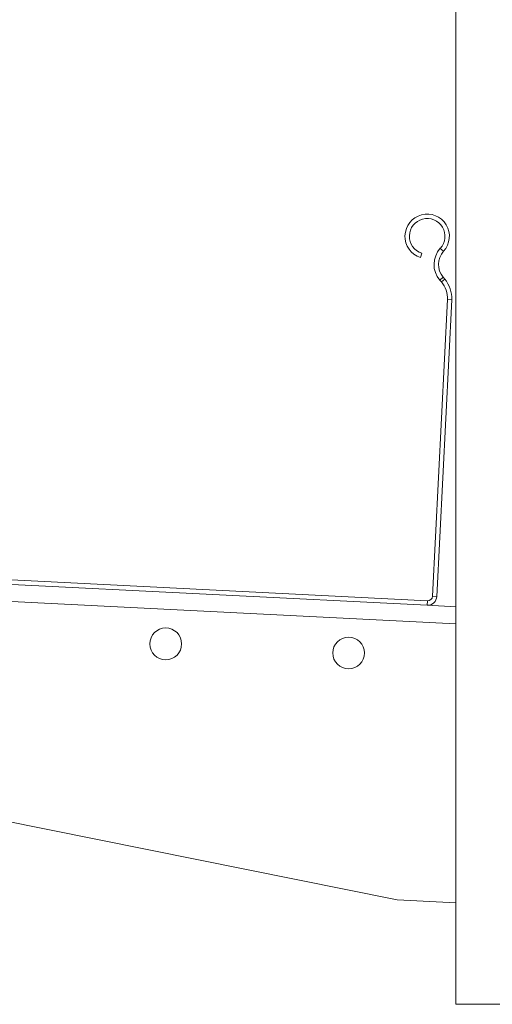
# Model space of a CAD drawing. Header units: millimetres. Extents: x -395 to 418, y -1783 to -26.
# Tile 22 of 35: x -168 to -71, y -872 to -670. Entities that reach past the tile are written whole.
import ezdxf

# ---------------------------------------------------------------- set-up
doc = ezdxf.new("R2010")
doc.units = ezdxf.units.MM

msp = doc.modelspace()

# ---------------------------------------------------------------- linework, layer by layer
at = {"color": 7, "linetype": 'Continuous', "lineweight": 15}
for p, q in [((-79, -151.66), (-79, -871.66)), ((-85.96, -717.88), (-86.24, -718.74)), ((-81.93, -723.76), (-82.26, -723.38)), ((-81.25, -723.18), (-81.58, -722.8)), ((-83.75, -788.1), (-80.71, -727.34)), ((-82.85, -788.15), (-79.81, -727.39)), ((-380.67, -775.14), (-84.84, -789.95)), ((-380.63, -774.24), (-84.8, -789.05)), ((-79, -790.25), (-84.84, -789.95)), ((-385.81, -790.86), (-90.97, -850.29)), ((-90.97, -850.29), (-79, -850.89)), ((-79, -871.66), (-50.5, -871.66))]:
    msp.add_line(p, q, dxfattribs=at)
at = {"color": 7, "linetype": 'Continuous', "lineweight": 0}
for p, q in [((-81.49, -717.48), (-82.15, -716.88)), ((-81.58, -722.8), (-82.26, -723.38)), ((-81.93, -723.76), (-81.25, -723.18)), ((-79.81, -727.39), (-80.71, -727.34)), ((-79, -793.75), (-387.74, -778.29)), ((-83.75, -788.1), (-82.85, -788.15)), ((-84.84, -789.95), (-84.8, -789.05))]:
    msp.add_line(p, q, dxfattribs=at)
at = {"color": 7, "linetype": 'Continuous', "lineweight": 15}
for centre in [(-138.41, -797.86), (-100.95, -799.73)]:
    msp.add_circle(centre, 3.25, dxfattribs=at)
for centre, radius, start, end in [((-84.84, -714.41), 4.55, 317.4516, 252.134), ((-84.84, -714.41), 3.65, 317.4516, 252.134), ((-78.54, -720.19), 4.9, 137.4516, 220.6698), ((-78.54, -720.19), 4, 137.4516, 220.6698), ((-85.8, -727.09), 6, 357.134, 40.6698), ((-85.8, -727.09), 5.1, 357.134, 40.6698), ((-84.75, -788.05), 1.9, 267.134, 357.134), ((-84.75, -788.05), 1, 267.134, 357.134)]:
    msp.add_arc(centre, radius, start, end, dxfattribs=at)

doc.saveas('drawing.dxf')
